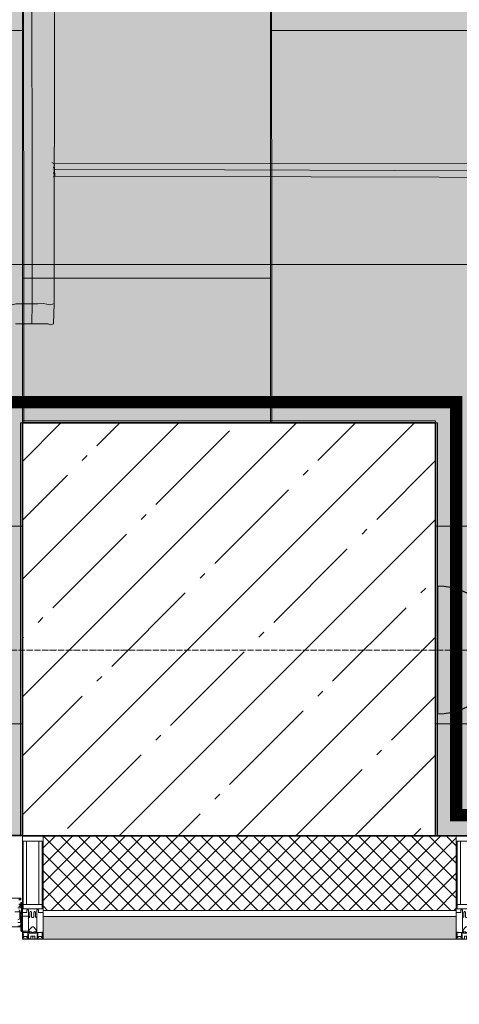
# Model space of a CAD drawing. Header units: millimetres. Extents: x -173851 to 481338, y -267897 to -21875.
# Tile 71 of 126: x -9151 to -8087, y -106247 to -103864. Entities that reach past the tile are written whole.
import ezdxf
from ezdxf import colors
from ezdxf.entities.mleader import LeaderData, LeaderLine
from ezdxf.enums import TextEntityAlignment as Align
from ezdxf.math import Vec2, Vec3

# ---------------------------------------------------------------- set-up
doc = ezdxf.new("R2010")
doc.units = ezdxf.units.MM
for name, pattern in [('( Hidden )', [0.375, 0.25, -0.125]), ('-D1d1-15x02', [19, 15, -2, 0, -2]), ('DASHDOT', [25.4, 12.7, -6.35, 0, -6.35])]:
    doc.linetypes.add(name, pattern=pattern)
doc.layers.get('Defpoints').update_dxf_attribs({"color": 31})
for name, color, linetype, lineweight, true_color in [('dim_razv', 7, 'DASHDOT', 9, 0x0d1b0d), ('EOM vinoski', 7, 'Continuous', 5, 0x241b00), ('pol', 7, 'Continuous', 15, 0x55666d)]:
    doc.layers.add(name, color=color, linetype=linetype, lineweight=lineweight, true_color=true_color)
for name, color, linetype, lineweight in [('EOM', 1, 'Continuous', 5), ('Panel', 7, 'Continuous', 5), ('pot sh', 183, 'Continuous', 15), ('Импосты витража', 7, 'Continuous', 5), ('Несущие колонны', 7, 'Continuous', 5), ('Общие ребра', 7, 'Continuous', 5), ('Оси', 7, 'Continuous', 5), ('Отделка 2 _5_', 7, 'Continuous', 5), ('Панели витража', 7, 'Continuous', 5), ('Перекрытия', 7, 'Continuous', 5), ('Сводный потолок_инженерия', 7, 'Continuous', 18), ('Стены', 7, 'Continuous', 5), ('Термическая_воздушная прослойка _3_', 7, 'Continuous', 5), ('Элементы узлов', 7, 'Continuous', 5)]:
    doc.layers.add(name, color=color, linetype=linetype, lineweight=lineweight)
doc.layers.add('PDF _Геометрия', color=7, linetype='Continuous')
doc.styles.add('fl_iso paper', font='isocpeur.ttf', dxfattribs={"width": 0.8, "oblique": 10})

# ---------------------------------------------------------------- blocks, each defined once
blk = doc.blocks.new('_DOT')
at = {"color": 0, "linetype": 'ByBlock'}
blk.add_line((-0.5, 0), (-1, 0), dxfattribs=at)
at = {"color": 0, "linetype": 'ByBlock', "const_width": 0.5}
blk.add_lwpolyline([(-0.25, 0, 1), (0.25, 0, 1)], format="xyb", close=True, dxfattribs=at)
blk = doc.blocks.new('*U139')
at = {"layer": 'EOM', "color": 0, "lineweight": 25}
blk.add_line((0, 147.1), (0, 103.7), dxfattribs=at)
blk.add_lwpolyline([(103.7, 0), (-103.7, 0)], dxfattribs=at)
blk.add_arc((0, 0), 103.7, 360, 180, dxfattribs=at)
at = {"layer": 'EOM', "color": 0, "style": 'fl_iso paper', "oblique": 10, "width": 0.8}
blk.add_attdef('SOC', text='', height=125, dxfattribs=at).set_placement((0, 192.6), align=Align.MIDDLE_CENTER)
blk = doc.blocks.new('A$C316643f0')
at = {"layer": 'PDF _Геометрия', "color": 0, "lineweight": -2}
for points in [[(83.333, 24.167), (83.833, 24), (84.333, 23.833), (84.833, 23.667), (85.333, 23.5), (85.833, 23.333), (86.333, 23.167), (86.5, 23), (86.333, 23.167), (85.833, 23.333), (85.333, 23.5), (84.833, 23.667), (84.333, 23.833), (83.833, 24), (83.333, 24.167)], [(84, 26), (84.5, 25.833), (85, 25.667), (85.5, 25.5), (86, 25.333), (86.5, 25.167), (86.833, 25), (87.167, 24.833), (87.333, 24.833), (87.5, 24.833), (175.167, 283.667)], [(98.833, 65.167), (85.5, 25.5), (85, 25.667), (84.5, 25.833), (84, 26), (83.667, 26), (83.5, 26.167), (171, 285)], [(138.833, 21.833), (91.833, 37.667), (91.667, 37.833), (91.833, 37.667), (91.5, 36.5), (91.333, 36.5), (91.5, 36.5), (138.5, 20.5)], [(91.833, 37.667), (91.833, 37.5), (91.667, 37.333), (91.667, 37.167), (138.5, 21.167)], [(91.667, 37.333), (91.667, 37.333)], [(91.833, 37.667), (91.833, 37.667)], [(91.833, 37.667), (91.833, 37.667)], [(91.833, 37.667), (91.833, 37.667)], [(91.833, 37.667), (91.833, 37.667)], [(91.833, 37.667), (91.833, 37.667)], [(91.5, 37.167), (91.5, 37.167)], [(91.667, 37.167), (91.667, 37), (91.5, 36.833), (91.5, 36.667), (91.5, 36.5)], [(91.5, 36.5), (91.5, 36.5)], [(91.5, 36.5), (91.5, 36.5)], [(91.5, 36.5), (91.5, 36.5)], [(91.5, 36.5), (91.5, 36.5)], [(91.5, 36.5), (91.5, 36.5)], [(86.833, 23), (86.5, 23), (86.833, 23), (87.5, 24.833), (87.333, 24.833), (87.167, 24.833), (86.833, 25), (86.5, 25.167), (86, 25.333), (85.5, 25.5), (84.833, 23.667)], [(86.833, 23), (86.833, 23)]]:
    blk.add_lwpolyline(points, dxfattribs=at)
blk = doc.blocks.new('Rectangular Mullion - 50Wx250H-V11-50_AS_Plan_L01_Маркировочный - зависимый 4')
at = {"layer": 'Элементы узлов'}
for p, q in [((-25, 65.2), (-25, 250)), ((-25, 250), (0, 250)), ((25, 250), (0, 250)), ((25, 65.2), (25, 250)), ((-23, 237.3), (0, 237.3)), ((-23, 237.3), (-23, 73.6)), ((-14.9, 84), (-14.9, 237.3)), ((23, 237.3), (0, 237.3)), ((14.9, 84), (14.9, 237.3)), ((23, 237.3), (23, 73.6)), ((0, 84), (-23, 84)), ((-0.5, 73.6), (-23, 73.6)), ((0, 84), (23, 84)), ((0.5, 73.6), (23, 73.6)), ((-14, 65.2), (-25, 65.2)), ((-14, 71.3), (-14, 65.2)), ((-10, 71.3), (-14, 71.3)), ((-10, 53), (-10, 71.3)), ((-8.7, 53), (-10, 53)), ((-10, 53), (-10, 17)), ((-8.7, 53), (-7, 54.7)), ((-7, 65.2), (-5.9, 67.3)), ((-7, 65.2), (-7, 54.7)), ((-4.1, 67.3), (-5.9, 67.3)), ((-4.1, 67.3), (-2.9, 65.1)), ((-2.9, 65.1), (-2.9, 54.6)), ((-1.3, 53), (-2.9, 54.6)), ((0, 53), (-1.3, 53)), ((0, 53), (1.3, 53)), ((1.3, 53), (2.9, 54.6)), ((4.1, 67.3), (2.9, 65.1)), ((2.9, 65.1), (2.9, 54.6)), ((4.1, 67.3), (5.9, 67.3)), ((7, 65.2), (5.9, 67.3)), ((7, 65.2), (7, 54.7)), ((8.7, 53), (7, 54.7)), ((8.7, 53), (10, 53)), ((10, 71.3), (14, 71.3)), ((10, 53), (10, 71.3)), ((10, 53), (10, 17)), ((14, 71.3), (14, 65.2)), ((14, 65.2), (25, 65.2)), ((-8.5, 23), (-1.5, 30)), ((-1.5, 30), (0, 30)), ((1.5, 30), (0, 30)), ((8.5, 23), (1.5, 30)), ((-23.8, 14.6), (-25, 14.2)), ((-25, 0), (-25, 14.2)), ((-22.3, 17), (-23.8, 17)), ((-23.8, 17), (-23.8, 14.6)), ((-22.5, 10.6), (-23.8, 14.6)), ((-22.5, 10.6), (-23.7, 9.9)), ((-23.7, 1.3), (-23.7, 9.9)), ((-23.7, 1.3), (-11.8, 1.3)), ((-23.2, 10.2), (-22.5, 8)), ((-22.5, 8), (-22.5, 4.5)), ((-21.3, 4.5), (-22.5, 4.5)), ((-22.3, 17), (-22.3, 16)), ((-22.3, 16), (-21.3, 16)), ((-19, 17.6), (-21.3, 16)), ((-21.3, 4.5), (-21.3, 6.5)), ((-21.3, 6.5), (-14.2, 6.5)), ((-18.4, 16.6), (-19, 17.6)), ((-7.4, 16.6), (-18.4, 16.6)), ((-14.2, 6.5), (-14.2, 4.5)), ((-13.2, 4.5), (-14.2, 4.5)), ((-13.2, 4.5), (-12.2, 7.2)), ((-12.7, 7.6), (-11.3, 11.4)), ((-12.7, 7.6), (-11.8, 6.9)), ((-12.2, 9), (-12.2, 14.8)), ((-12.2, 14.8), (0, 14.8)), ((-11.8, 1.3), (-11.8, 6.9)), ((-10.5, 11.2), (-11.3, 11.4)), ((-10.5, 1.5), (-10.5, 11.2)), ((-4.8, 1.5), (-10.5, 1.5)), ((-10, 17), (-7.5, 17)), ((-8.5, 18.5), (-8.5, 23)), ((-7.5, 18.5), (-8.5, 18.5)), ((-7.5, 17), (-7.5, 18.5)), ((-7.4, 18), (-7.4, 16.6)), ((-2.6, 18), (-7.4, 18)), ((0, 8), (-4.8, 8)), ((-4.8, 1.5), (-4.8, 8)), ((-2.6, 18), (-2.6, 16.8)), ((-2.6, 16.8), (0, 16.8)), ((2.6, 16.8), (0, 16.8)), ((0, 14.8), (0, 16.8)), ((0, 14.8), (0, 16.8)), ((12.2, 14.8), (0, 14.8)), ((0, 0), (0, 8)), ((0, 8), (4.8, 8)), ((0, 0), (0, 8)), ((2.6, 18), (2.6, 16.8)), ((2.6, 18), (7.4, 18)), ((4.8, 1.5), (4.8, 8)), ((4.8, 1.5), (10.5, 1.5)), ((7.4, 18), (7.4, 16.6)), ((7.4, 16.6), (18.4, 16.6)), ((7.5, 18.5), (8.5, 18.5)), ((7.5, 17), (7.5, 18.5)), ((10, 17), (7.5, 17)), ((8.5, 18.5), (8.5, 23)), ((10.5, 11.2), (11.3, 11.4)), ((10.5, 1.5), (10.5, 11.2)), ((12.7, 7.6), (11.3, 11.4)), ((12.7, 7.6), (11.8, 6.9)), ((11.8, 1.3), (11.8, 6.9)), ((23.7, 1.3), (11.8, 1.3)), ((12.2, 9), (12.2, 14.8)), ((13.2, 4.5), (12.2, 7.2)), ((13.2, 4.5), (14.2, 4.5)), ((21.3, 6.5), (14.2, 6.5)), ((14.2, 6.5), (14.2, 4.5)), ((18.4, 16.6), (19, 17.6)), ((19, 17.6), (21.3, 16)), ((22.3, 16), (21.3, 16)), ((21.3, 4.5), (21.3, 6.5)), ((21.3, 4.5), (22.5, 4.5)), ((22.3, 17), (22.3, 16)), ((22.3, 17), (23.8, 17)), ((22.5, 10.6), (23.8, 14.6)), ((22.5, 10.6), (23.7, 9.9)), ((23.2, 10.2), (22.5, 8)), ((22.5, 8), (22.5, 4.5)), ((23.7, 1.3), (23.7, 9.9)), ((23.8, 17), (23.8, 14.6)), ((23.8, 14.6), (25, 14.2)), ((25, 0), (25, 14.2)), ((-25, 0), (0, 0)), ((25, 0), (0, 0))]:
    blk.add_line(p, q, dxfattribs=at)
for centre, start, end in [((-0.5, 73.1), 360, 90), ((0.5, 73.1), 90, 180)]:
    blk.add_arc(centre, 0.5, start, end, dxfattribs=at)
blk = doc.blocks.new('Rectangular Mullion - R_StandardFrame_50Wx250H-4760732-50_AS_Plan_L01_Маркировочный - зависимый 4')
at = {"layer": 'Импосты витража', "lineweight": 9}
for p, q in [((-25, -250), (-25, 0)), ((-25, 0), (25, 0)), ((25, 0), (25, -250)), ((25, -250), (-25, -250))]:
    blk.add_line(p, q, dxfattribs=at)
blk = doc.blocks.new('Rectangular Mullion - R_StandardFrame_50Wx250H-4576218-50_AS_Plan_L01_Маркировочный - зависимый 4')
at = {"layer": 'Импосты витража', "lineweight": 9}
for p, q in [((-25, -250), (-25, 0)), ((-25, 0), (25, 0)), ((25, 0), (25, -250)), ((25, -250), (-25, -250))]:
    blk.add_line(p, q, dxfattribs=at)
blk = doc.blocks.new('A_PAN_DOR_Структурные - EXT_3_Double_Витраж-4935109-50_AS_Plan_L01_Маркировочный - зависимый 4')
at = {"layer": 'Panel'}
for p, q in [((-717, -19.5), (-699.5, -19.5)), ((-699.5, -19.5), (-698, -21)), ((-698, -21), (-698, -56.5)), ((-696.5, -21), (-696.5, -30)), ((-698, -47.4), (-695.5, -47.4)), ((-696.5, -30), (-696.5, -47.4)), ((-696.5, -30), (-652, -30)), ((-694.2, -34.3), (-696.5, -34.3)), ((-695.5, -40.5), (-695.5, -56.5)), ((-695.5, -40.5), (-688.8, -40.5)), ((-694.2, -31.9), (-694.2, -34.3)), ((-688.8, -31.9), (-694.2, -31.9)), ((-693.7, -49.5), (-689, -47)), ((-717, -56.5), (-695.5, -56.5)), ((-698.8, -57.8), (-702, -56.5)), ((-699, -89.5), (-699, -61)), ((-698.8, -57.8), (-697.5, -61)), ((-697.5, -76.5), (-697.5, -61)), ((-695.5, -56.5), (-695.5, -66.7)), ((-681.6, -66.7), (-695.5, -66.7)), ((-693.7, -66.7), (-693.7, -49.5)), ((-693.6, -69.4), (-691.8, -67.5)), ((-693.6, -70.9), (-693.6, -69.4)), ((-691.7, -71.8), (-693.6, -70.9)), ((-696.5, -89.5), (-699, -89.5)), ((-688.6, -76.5), (-697.5, -76.5)), ((-696.5, -85.5), (-696.5, -76.5)), ((-696.5, -85.5), (-696.5, -89.5)), ((-691, -85.5), (-696.5, -85.5)), ((-691, -79.3), (-694, -79.3)), ((-694, -85.5), (-694, -79.3)), ((-696, -95.5), (-691, -95.5)), ((-696, -100), (-696, -95.5)), ((-626, -100), (-696, -100)), ((-694, -95.5), (-694, -98)), ((-694, -98), (-691, -98))]:
    blk.add_line(p, q, dxfattribs=at)
for centre, start, end in [((-699.5, -21), 0, 90), ((-702, -61), 360, 45)]:
    blk.add_arc(centre, 3, start, end, dxfattribs=at)
blk = doc.blocks.new('RST_AR_KMN_R22_SLB_FCD_rvt-1-50_AS_Plan_L01_Маркировочный - зависимый 4')
at = {"layer": 'Стены'}
h = blk.add_hatch(dxfattribs=at)
h.set_pattern_fill('FP_13', color=256, style=0, pattern_type=2)
h.set_pattern_definition([(45, (0, 0), (-21.213203, 21.213203), []), (135, (0, 0), (-21.213203, -21.213203), [])])
h.paths.add_polyline_path([(77458.7, 32698.2), (78458.7, 32698.2), (78458.7, 32878.2), (77458.7, 32878.2), (77458.7, 32806.9)])
at = {"layer": 'Стены', "true_color": 0xeff9fa}
blk.add_hatch(color=7, dxfattribs=at).paths.add_polyline_path([(77458.7, 32628.2), (78458.7, 32628.2), (78458.7, 32683.2), (77458.7, 32683.2), (77458.7, 32647.8)])
at = {"layer": 'Общие ребра'}
for p, q in [((78458.7, 32698.2), (77458.7, 32698.2)), ((78458.7, 32683.2), (77458.7, 32683.2))]:
    blk.add_line(p, q, dxfattribs=at)
at = {"layer": 'Отделка 2 _5_'}
for p, q in [((77458.7, 32683.2), (77458.7, 32628.2)), ((78458.7, 32628.2), (78458.7, 32683.2)), ((77458.7, 32628.2), (78458.7, 32628.2))]:
    blk.add_line(p, q, dxfattribs=at)
at = {"layer": 'Термическая_воздушная прослойка _3_'}
for p, q in [((78458.7, 32878.2), (77458.7, 32878.2)), ((77458.7, 32878.2), (77458.7, 32698.2)), ((78458.7, 32698.2), (78458.7, 32878.2)), ((77458.7, 32698.2), (77458.7, 32683.2)), ((78458.7, 32683.2), (78458.7, 32698.2))]:
    blk.add_line(p, q, dxfattribs=at)
at = {"layer": 'Импосты витража', "lineweight": 5, "rotation": 0.001808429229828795}
for p in [(77433.7, 32628.2), (78483.7, 32628.2)]:
    blk.add_blockref('Rectangular Mullion - 50Wx250H-V11-50_AS_Plan_L01_Маркировочный - зависимый 4', p, dxfattribs=at)
at = {"layer": 'Импосты витража', "lineweight": 5, "extrusion": (0, 0, -1), "rotation": 179.9981915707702}
for name, p in [('Rectangular Mullion - R_StandardFrame_50Wx250H-4576218-50_AS_Plan_L01_Маркировочный - зависимый 4', (-77433.7, 32628.2)), ('Rectangular Mullion - R_StandardFrame_50Wx250H-4760732-50_AS_Plan_L01_Маркировочный - зависимый 4', (-78483.7, 32628.2))]:
    blk.add_blockref(name, p, dxfattribs=at)
at = {"layer": 'Панели витража', "lineweight": 5, "rotation": 180.0018084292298}
blk.add_blockref('A_PAN_DOR_Структурные - EXT_3_Double_Витраж-4935109-50_AS_Plan_L01_Маркировочный - зависимый 4', (76708.7, 32628.1), dxfattribs=at)

msp = doc.modelspace()

# ---------------------------------------------------------------- hatches: boundary and pattern name
at = {"layer": 'pol', "true_color": 0xa6a6a6}
h = msp.add_hatch(color=253, dxfattribs=at)
h.dxf.hatch_style = 1
h.paths.add_polyline_path([(-28194.9, -86219.6), (-28194.9, -78989.6), (-24044.1, -78989.6), (-24044.1, -83819.6), (-24764.1, -83819.6), (-24764.1, -86789.6), (-25324.1, -86789.6), (-25324.1, -86219.6)])
edge = h.paths.add_edge_path(flags=17)
edge.add_line((-21196.4, -78088.3), (-21194.7, -81039.2))
edge.add_arc((-21794.7, -81039.6), 600, -89.9728, 0.0341, ccw=False)
edge.add_line((-21794.4, -81639.6), (-21795, -81639.6))
edge.add_arc((-21794.7, -82239.6), 600, 90.0272, 180.0302)
edge.add_line((-22394.7, -82239.9), (-22392.5, -86439.9))
edge.add_arc((-21792.5, -86439.6), 600, 180.0302, 270)
edge.add_line((-21792.5, -87039.6), (-21191.9, -87039.6))
edge.add_line((-21191.9, -87039.6), (-21191.9, -87639.6))
edge.add_line((-21191.9, -87639.6), (-22392.2, -87639.6))
edge.add_arc((-22392.2, -87039.6), 600, 180.0272, 270, ccw=False)
edge.add_line((-22992.2, -87039.9), (-22995, -81040.2))
edge.add_arc((-22395, -81039.9), 600, 90.0272, 180.0272, ccw=False)
edge.add_line((-22395.3, -80439.9), (-22394.9, -80439.9))
edge.add_arc((-22395.2, -79839.9), 600, 270.0272, 360.041)
edge.add_line((-21795.2, -79839.4), (-21796.4, -78088.7))
edge.add_line((-21796.4, -78088.7), (-21196.4, -78088.3))
edge = h.paths.add_edge_path()
edge.add_line((-22867.5, -76990.4), (-23694.1, -76990.4))
edge.add_line((-23694.1, -76990.4), (-23694.1, -77594.6))
edge.add_line((-23694.1, -77594.6), (-24044.1, -77597.1))
edge.add_line((-24044.1, -77597.1), (-24044.1, -77189.6))
edge.add_line((-24044.1, -77189.6), (-25494.1, -77189.6))
edge.add_line((-25494.1, -77189.6), (-25494.1, -76590.4))
edge.add_line((-25494.1, -76590.4), (-28193.3, -76590.4))
edge.add_line((-28193.3, -76590.4), (-28193.3, -78489.6))
edge.add_line((-28193.3, -78489.6), (-26544.1, -78489.6))
edge.add_line((-26544.1, -78489.6), (-26544.1, -78789.6))
edge.add_line((-26544.1, -78789.6), (-23694.1, -78789.6))
edge.add_line((-23694.1, -78789.6), (-23694.1, -88739.6))
edge.add_line((-23694.1, -88739.6), (-21194.1, -88739.6))
edge.add_line((-21194.1, -88739.6), (-21194.1, -82839.6))
edge.add_line((-21194.1, -82839.6), (-19994.1, -82839.6))
edge.add_line((-19994.1, -82839.6), (-19994.1, -82339.3))
edge.add_line((-19994.1, -82339.3), (-19124.1, -82339.3))
edge.add_line((-19124.1, -82339.3), (-19124.5, -76989.6))
edge.add_line((-19124.5, -76989.6), (-19950.5, -76989.6))
edge.add_arc((-21409.1, -76639.6), 1500, 193.5248, 346.5066, ccw=False)
h.paths.add_polyline_path([(-20994.1, -85539.6), (-13744.1, -85539.6), (-13744.1, -87839.6), (-13844.1, -87839.6), (-15094.1, -87839.6), (-20994.1, -87839.6)])
h.paths.add_polyline_path([(-16689.1, -94339.6), (-13849.1, -94339.6), (-13849.1, -92289.6), (-16689.1, -92289.6)], flags=17)
edge = h.paths.add_edge_path(flags=17)
edge.add_line((-11143.6, -92489.6), (-11144.1, -92489.6))
edge.add_arc((-11144.1, -91889.6), 600, 180.0308, 270, ccw=False)
edge.add_line((-11744.1, -91889.9), (-11747, -86488.8))
edge.add_arc((-12347, -86489.2), 600, 0.0308, 90.0272)
edge.add_line((-12347.2, -85889.2), (-13544.4, -85889.7))
edge.add_line((-13544.4, -85889.7), (-13544.1, -86489.8))
edge.add_line((-13544.1, -86489.8), (-12947.1, -86489.6))
edge.add_arc((-12946.8, -87089.6), 600, 0.0282, 90.0272, ccw=False)
edge.add_line((-12346.8, -87089.3), (-12343.9, -93089.9))
edge.add_arc((-11743.9, -93089.6), 600, 180.0282, 270)
edge.add_line((-11743.9, -93689.6), (-11143.6, -93689.6))
edge.add_line((-11143.6, -93689.6), (-11143.6, -92489.6))
h.paths.add_polyline_path([(-9564.1, -93089.6), (-9564.1, -96089.6), (-11144.1, -96089.6), (-11144.1, -96739.6), (-12744.1, -96739.6), (-12744.1, -95339.6), (-13094.1, -95339.6), (-13094.1, -93889.6), (-13544.1, -93889.6), (-13544.1, -92089.6), (-16694.1, -92089.6), (-16694.1, -90539.6), (-13194.1, -90539.6), (-13194.1, -89459.6), (-13544.1, -89459.6), (-13544.1, -84414.6), (-13144.1, -84414.6), (-13144.1, -82839.6), (-13244.1, -82839.6), (-13244.1, -81089.6), (-13544.1, -81089.6), (-13544.1, -80639.6), (-11544.1, -80639.6), (-11544.1, -82739.6), (-11443.8, -82739.6), (-11443.8, -84414.6), (-11144.1, -84414.6), (-11144.1, -87509.6), (-11514.1, -87509.6), (-11514.1, -90539.6), (-11144.1, -90539.6), (-11144.1, -93089.6)])
edge = h.paths.add_edge_path()
edge.add_line((-11146.6, -93089.6), (-10789.1, -93089.6))
edge.add_line((-10789.1, -93089.6), (-10789.1, -92609.6))
edge.add_line((-10789.1, -92609.6), (-7945.5, -92609.6))
edge.add_line((-7945.5, -92609.6), (-7345.5, -92609.6))
edge.add_line((-7345.5, -92609.6), (-7343, -100889.8))
edge.add_arc((-7943, -100889.5), 600, 270.0253, 359.976, ccw=False)
edge.add_arc((-7942.4, -102089.5), 600, 90.0272, 180.0285)
edge.add_line((-8542.4, -102089.8), (-8540.8, -104839.6))
edge.add_line((-8540.8, -104839.6), (-9140.8, -104839.6))
edge.add_line((-9140.8, -104839.6), (-9142.7, -100889.8))
edge.add_arc((-8542.7, -100889.5), 600, 90.0272, 180.0283, ccw=False)
edge.add_line((-8543, -100289.5), (-8543, -100289.5))
edge.add_arc((-8543.3, -99689.5), 600, 270.0272, 360.0237)
edge.add_line((-7943.3, -99689.3), (-7945.2, -94289.3))
edge.add_arc((-8545.2, -94289.6), 600, 0.0237, 90)
edge.add_line((-8545.2, -93689.6), (-11146.6, -93689.6))
edge.add_line((-11146.6, -93689.6), (-11146.6, -93089.6))
edge = h.paths.add_edge_path(flags=17)
edge.add_line((-10944.2, -102689.6), (-10342.1, -102689.6))
edge.add_arc((-10342.1, -102089.6), 600, 270, 360.0274)
edge.add_line((-9742.1, -102089.3), (-9743.2, -99689.8))
edge.add_arc((-9143.2, -99689.6), 600, 90.0272, 180.0274, ccw=False)
edge.add_arc((-9143.5, -98489.6), 600, 270, 358.255)
edge.add_line((-8543.8, -98507.8), (-8544.6, -96689.3))
edge.add_arc((-9144.6, -96689.6), 600, 0.0271, 90)
edge.add_line((-9144.6, -96089.6), (-9944.1, -96089.6))
edge.add_line((-9944.1, -96089.6), (-9944.1, -97289.6))
edge.add_line((-9944.1, -97289.6), (-10944.1, -97289.6))
edge.add_line((-10944.1, -97289.6), (-10944.2, -102689.6))
edge = h.paths.add_edge_path()
edge.add_line((-10144.1, -96089.6), (-10144.1, -97289.6))
edge.add_line((-10144.1, -97289.6), (-10944.1, -97289.6))
edge.add_line((-10944.1, -97289.6), (-10944.1, -105838.8))
edge.add_line((-10944.1, -105838.8), (-9144.1, -105838.8))
edge.add_line((-9144.1, -105838.8), (-9144.1, -104839.6))
edge.add_line((-9144.1, -104839.6), (-8144.1, -104839.6))
edge.add_line((-8144.1, -104839.6), (-8144.1, -105839.6))
edge.add_line((-8144.1, -105839.6), (-6645.8, -105838.8))
edge.add_line((-6645.8, -105838.8), (-6635, -105820.1))
edge.add_line((-6635, -105820.1), (-6615.1, -105831.6))
edge.add_line((-6615.1, -105831.6), (-6611.5, -105825.2))
edge.add_arc((-5869.2, -104539.6), 1484.5, -59.0308, 240, ccw=False)
edge.add_line((-5105.3, -105812.5), (-5094.2, -105839.7))
edge.add_line((-5094.2, -105839.7), (-3444.1, -105839.6))
edge.add_line((-3444.1, -105839.6), (-3444.1, -104839.6))
edge.add_line((-3444.1, -104839.6), (-2644.1, -104839.6))
edge.add_line((-2644.1, -104839.6), (-2644.1, -100989.6))
edge.add_line((-2644.1, -100989.6), (-3444.2, -100989.6))
edge.add_line((-3444.2, -100989.6), (-3444.2, -99989.6))
edge.add_line((-3444.2, -99989.6), (-2644.1, -99989.6))
edge.add_line((-2644.1, -99989.6), (-2644.1, -97789.6))
edge.add_line((-2644.1, -97789.6), (-5594.1, -97789.6))
edge.add_line((-5594.1, -97789.6), (-5594.1, -98089.6))
edge.add_line((-5594.1, -98089.6), (-6494.1, -98089.6))
edge.add_line((-6494.1, -98089.6), (-6494.1, -97089.6))
edge.add_line((-6494.1, -97089.6), (-5794.1, -97089.6))
edge.add_line((-5794.1, -97089.6), (-5794.1, -92589.6))
edge.add_line((-5794.1, -92589.6), (-10794.2, -92589.6))
edge.add_line((-10794.2, -92589.6), (-10794.2, -93089.6))
edge.add_line((-10794.2, -93089.6), (-9564.1, -93089.6))
edge.add_line((-9564.1, -93089.6), (-9564.1, -96089.6))
edge.add_line((-9564.1, -96089.6), (-10144.1, -96089.6))
edge.add_line((-10144.1, -96089.6), (-10144.1, -96089.6))
at = {"layer": 'pol', "true_color": 0xf3f1e7}
h = msp.add_hatch(color=7, dxfattribs=at)
h.dxf.hatch_style = 1
edge = h.paths.add_edge_path()
edge.add_line((-11143.6, -92489.6), (-11144.1, -92489.6))
edge.add_arc((-11144.1, -91889.6), 600, 180.0308, 270, ccw=False)
edge.add_line((-11744.1, -91889.9), (-11747, -86488.8))
edge.add_arc((-12347, -86489.2), 600, 0.0308, 90.0272)
edge.add_line((-12347.2, -85889.2), (-13544.4, -85889.7))
edge.add_line((-13544.4, -85889.7), (-13544.1, -86489.8))
edge.add_line((-13544.1, -86489.8), (-12947.1, -86489.6))
edge.add_arc((-12946.8, -87089.6), 600, 0.0282, 90.0272, ccw=False)
edge.add_line((-12346.8, -87089.3), (-12343.9, -93089.9))
edge.add_arc((-11743.9, -93089.6), 600, 180.0282, 270)
edge.add_line((-11743.9, -93689.6), (-11143.6, -93689.6))
edge.add_line((-11143.6, -93689.6), (-11143.6, -92489.6))
edge = h.paths.add_edge_path()
edge.add_line((-11146.6, -93089.6), (-10789.1, -93089.6))
edge.add_line((-10789.1, -93089.6), (-10789.1, -92609.6))
edge.add_line((-10789.1, -92609.6), (-7945.5, -92609.6))
edge.add_line((-7945.5, -92609.6), (-7345.5, -92609.6))
edge.add_line((-7345.5, -92609.6), (-7343, -100889.8))
edge.add_arc((-7943, -100889.5), 600, 270.0253, 359.976, ccw=False)
edge.add_arc((-7942.4, -102089.5), 600, 90.0272, 180.0285)
edge.add_line((-8542.4, -102089.8), (-8540.8, -104839.6))
edge.add_line((-8540.8, -104839.6), (-9140.8, -104839.6))
edge.add_line((-9140.8, -104839.6), (-9142.7, -100889.8))
edge.add_arc((-8542.7, -100889.5), 600, 90.0272, 180.0283, ccw=False)
edge.add_line((-8543, -100289.5), (-8543, -100289.5))
edge.add_arc((-8543.3, -99689.5), 600, 270.0272, 360.0237)
edge.add_line((-7943.3, -99689.3), (-7945.2, -94289.3))
edge.add_arc((-8545.2, -94289.6), 600, 0.0237, 90)
edge.add_line((-8545.2, -93689.6), (-11146.6, -93689.6))
edge.add_line((-11146.6, -93689.6), (-11146.6, -93089.6))
edge = h.paths.add_edge_path(flags=17)
edge.add_line((-10944.2, -102689.6), (-10342.1, -102689.6))
edge.add_arc((-10342.1, -102089.6), 600, 270, 360.0274)
edge.add_line((-9742.1, -102089.3), (-9743.2, -99689.8))
edge.add_arc((-9143.2, -99689.6), 600, 90.0272, 180.0274, ccw=False)
edge.add_arc((-9143.5, -98489.6), 600, 270, 358.255)
edge.add_line((-8543.8, -98507.8), (-8544.6, -96689.3))
edge.add_arc((-9144.6, -96689.6), 600, 0.0271, 90)
edge.add_line((-9144.6, -96089.6), (-9944.1, -96089.6))
edge.add_line((-9944.1, -96089.6), (-9944.1, -97289.6))
edge.add_line((-9944.1, -97289.6), (-10944.1, -97289.6))
edge.add_line((-10944.1, -97289.6), (-10944.2, -102689.6))
edge = h.paths.add_edge_path()
edge.add_line((-21196.4, -78088.3), (-21194.7, -81039.2))
edge.add_arc((-21794.7, -81039.6), 600, -89.9728, 0.0341, ccw=False)
edge.add_line((-21794.4, -81639.6), (-21795, -81639.6))
edge.add_arc((-21794.7, -82239.6), 600, 90.0272, 180.0302)
edge.add_line((-22394.7, -82239.9), (-22392.5, -86439.9))
edge.add_arc((-21792.5, -86439.6), 600, 180.0302, 270)
edge.add_line((-21792.5, -87039.6), (-21191.9, -87039.6))
edge.add_line((-21191.9, -87039.6), (-21191.9, -87639.6))
edge.add_line((-21191.9, -87639.6), (-22392.2, -87639.6))
edge.add_arc((-22392.2, -87039.6), 600, 180.0272, 270, ccw=False)
edge.add_line((-22992.2, -87039.9), (-22995, -81040.2))
edge.add_arc((-22395, -81039.9), 600, 90.0272, 180.0272, ccw=False)
edge.add_line((-22395.3, -80439.9), (-22394.9, -80439.9))
edge.add_arc((-22395.2, -79839.9), 600, 270.0272, 360.041)
edge.add_line((-21795.2, -79839.4), (-21796.4, -78088.7))
edge.add_line((-21796.4, -78088.7), (-21196.4, -78088.3))
at = {"layer": 'pol'}
h = msp.add_hatch(dxfattribs=at)
h.set_pattern_fill('AR-B816', color=256, scale=2.9528, angle=90)
h.set_pattern_definition([(90, (-10944.1, -97290), (-600.01, 4e-14), []), (180, (-10944.1, -97290), (-600.01, -600.01), [600.01, -600.01])])
edge = h.paths.add_edge_path()
edge.add_line((-10144.1, -96089.6), (-10144.1, -97289.6))
edge.add_line((-10144.1, -97289.6), (-10944.1, -97289.6))
edge.add_line((-10944.1, -97289.6), (-10944.1, -105838.8))
edge.add_line((-10944.1, -105838.8), (-9144.1, -105838.8))
edge.add_line((-9144.1, -105838.8), (-9144.1, -104839.6))
edge.add_line((-9144.1, -104839.6), (-8144.1, -104839.6))
edge.add_line((-8144.1, -104839.6), (-8144.1, -105839.6))
edge.add_line((-8144.1, -105839.6), (-6645.8, -105838.8))
edge.add_line((-6645.8, -105838.8), (-6635, -105820.1))
edge.add_line((-6635, -105820.1), (-6615.1, -105831.6))
edge.add_line((-6615.1, -105831.6), (-6611.5, -105825.2))
edge.add_arc((-5869.2, -104539.6), 1484.5, -59.0308, 240, ccw=False)
edge.add_line((-5105.3, -105812.5), (-5094.2, -105839.7))
edge.add_line((-5094.2, -105839.7), (-3444.1, -105839.6))
edge.add_line((-3444.1, -105839.6), (-3444.1, -104839.6))
edge.add_line((-3444.1, -104839.6), (-2644.1, -104839.6))
edge.add_line((-2644.1, -104839.6), (-2644.1, -100989.6))
edge.add_line((-2644.1, -100989.6), (-3444.2, -100989.6))
edge.add_line((-3444.2, -100989.6), (-3444.2, -99989.6))
edge.add_line((-3444.2, -99989.6), (-2644.1, -99989.6))
edge.add_line((-2644.1, -99989.6), (-2644.1, -97789.6))
edge.add_line((-2644.1, -97789.6), (-5594.1, -97789.6))
edge.add_line((-5594.1, -97789.6), (-5594.1, -98089.6))
edge.add_line((-5594.1, -98089.6), (-6494.1, -98089.6))
edge.add_line((-6494.1, -98089.6), (-6494.1, -97089.6))
edge.add_line((-6494.1, -97089.6), (-5794.1, -97089.6))
edge.add_line((-5794.1, -97089.6), (-5794.1, -92589.6))
edge.add_line((-5794.1, -92589.6), (-10794.2, -92589.6))
edge.add_line((-10794.2, -92589.6), (-10794.2, -93089.6))
edge.add_line((-10794.2, -93089.6), (-9564.1, -93089.6))
edge.add_line((-9564.1, -93089.6), (-9564.1, -96089.6))
edge.add_line((-9564.1, -96089.6), (-10144.1, -96089.6))
edge.add_line((-10144.1, -96089.6), (-10144.1, -96089.6))
at = {"layer": 'pot sh', "true_color": 0x817863}
h = msp.add_hatch(dxfattribs=at)
h.set_pattern_fill('ANSI31', color=8, scale=350, angle=315)
h.paths.add_polyline_path([(-11144.1, -96089.6), (-11144.1, -92589.6), (-5794.1, -92589.6), (-5794.1, -97089.6), (-6494.1, -97089.6), (-6494, -105839.6), (-6645.8, -105838.8), (-8144.1, -105839.6), (-8144.1, -104839.6), (-9144.1, -104839.6), (-9144.1, -105838.8), (-10944.1, -105838.8), (-10944.1, -97289.6), (-10144.1, -97289.6), (-10144.1, -96089.6)])
at = {"layer": 'Несущие колонны'}
h = msp.add_hatch(dxfattribs=at)
h.set_pattern_fill('FP_7', color=256, style=0, pattern_type=2)
h.set_pattern_definition([(45, (-86552.85, -138717.98), (-142.5612, 142.5612), []), (45, (-86410.29, -138717.98), (-142.5612, 142.5612), [252.016, -50.403, 16.764, -33.639])])
h.paths.add_polyline_path([(-9144.1, -105839.6), (-8144.1, -105838.8), (-8144.1, -104839.6), (-9144.1, -104839.6), (-9144.1, -105838.8)])

# ---------------------------------------------------------------- linework, layer by layer
at = {"layer": 'Defpoints', "linetype": 'ByBlock'}
for points in [[(-6645.8, -105838.8), (-8144.1, -105839.6), (-8144.1, -104839.6), (-9144.1, -104839.6), (-9144.1, -105838.8), (-10944.1, -105838.8), (-10944.1, -97289.6), (-10144.1, -97289.6), (-10144.1, -96089.6)], [(-10144.1, -96089.6), (-10144.1, -97289.6), (-10944.1, -97289.6), (-10944.1, -105838.8), (-9144.1, -105838.8), (-9144.1, -104839.6), (-8144.1, -104839.6), (-8144.1, -105839.6), (-6645.8, -105838.8)]]:
    msp.add_lwpolyline(points, dxfattribs=at)
at = {"layer": 'dim_razv', "color": 172, "linetype": '( Hidden )', "ltscale": 10, "true_color": 0x0000d6, "const_width": 30}
msp.add_lwpolyline([(-3524.1, -105789.7), (-8094.1, -105789.6), (-8094.1, -104789.6), (-9194.1, -104789.6), (-9194.1, -105788.8), (-10894.1, -105788.8), (-10894.1, -97369.6)], dxfattribs=at)
at = {"layer": 'pol'}
msp.add_lwpolyline([(-11146.6, -93089.6), (-10789.1, -93089.6), (-10789.1, -92609.6), (-7945.5, -92609.6), (-7345.5, -92609.6), (-7343, -100889.8, -0.413962), (-7942.7, -101489.5, 0.414221), (-8542.4, -102089.8), (-8540.8, -104839.6), (-9140.8, -104839.6), (-9142.7, -100889.8, -0.41422), (-8543, -100289.5), (-8543, -100289.5, 0.414196), (-7943.3, -99689.3), (-7945.2, -94289.3, 0.414092), (-8545.2, -93689.6), (-11146.6, -93689.6)], format="xyb", close=True, dxfattribs=at)
at = {"layer": 'Несущие колонны'}
for p, q in [((-8144.1, -104839.6), (-9144.1, -104839.6)), ((-9144.1, -104839.6), (-9144.1, -105838.8)), ((-8144.1, -105838.8), (-8144.1, -104839.6))]:
    msp.add_line(p, q, dxfattribs=at)
at = {"layer": 'Несущие колонны', "lineweight": 25}
for p, q in [((-9144.1, -105838.8), (-9144.1, -105839.6)), ((-8144.1, -105839.6), (-8144.1, -105838.8)), ((-9144.1, -105839.6), (-8144.1, -105839.6))]:
    msp.add_line(p, q, dxfattribs=at)
at = {"layer": 'Общие ребра'}
for p, q in [((-9144.1, -105838.8), (-9144.1, -104839.6)), ((-9144.1, -104839.6), (-8144.1, -104839.6)), ((-8144.1, -104839.6), (-8144.1, -105838.8))]:
    msp.add_line(p, q, dxfattribs=at)
at = {"layer": 'Оси', "linetype": '-D1d1-15x02'}
msp.add_line((278, -105389.6), (-34415.7, -105389.6), dxfattribs=at)
at = {"layer": 'Отделка 2 _5_'}
for p, q in [((-8144.1, -104834.6), (-9144.1, -104834.6)), ((-9144.1, -104834.6), (-9144.1, -104839.6)), ((-8144.1, -104839.6), (-8144.1, -104834.6)), ((-9144.1, -104839.6), (-9149.1, -104839.6)), ((-9149.1, -104839.6), (-9149.1, -105838.8)), ((-8139.1, -104839.6), (-8144.1, -104839.6)), ((-8139.1, -105838.8), (-8139.1, -104839.6)), ((-9149.1, -105838.8), (-9144.1, -105838.8)), ((-8144.1, -105838.8), (-8139.1, -105838.8))]:
    msp.add_line(p, q, dxfattribs=at)
at = {"layer": 'Перекрытия'}
for p, q in [((-8144.1, -104839.6), (-9144.1, -104839.6)), ((-9144.1, -104839.6), (-9144.1, -105839.6)), ((-9144.1, -105839.6), (-9144.1, -104839.6)), ((-9144.1, -104839.6), (-8144.1, -104839.6)), ((-8144.1, -105839.6), (-8144.1, -104839.6)), ((-8144.1, -104839.6), (-8144.1, -105839.6)), ((-11988.8, -105839.6), (-6646.3, -105839.6)), ((-6646.3, -105839.6), (-11988.8, -105839.6)), ((-9144.1, -105839.6), (-10944.1, -105839.6)), ((-10944.1, -105839.6), (-9144.1, -105839.6)), ((-7394.1, -105839.6), (-9894.1, -105839.6)), ((-9894.1, -105839.6), (-7394.1, -105839.6)), ((-6646.3, -105839.6), (-8144.1, -105839.6)), ((-8144.1, -105839.6), (-6646.3, -105839.6))]:
    msp.add_line(p, q, dxfattribs=at)
at = {"layer": 'Стены'}
for p, q in [((-225, -105838.8), (-10944.1, -105838.8)), ((-10944.1, -105839.6), (-225, -105839.6))]:
    msp.add_line(p, q, dxfattribs=at)

# ---------------------------------------------------------------- block references
at = {"layer": 'EOM'}
ref = msp.add_blockref('*U139', (-8139.1, -105389.6), dxfattribs=dict(at, xscale=-1.5, yscale=1.5, zscale=1.5, rotation=270.0000275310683))
ref.add_attrib('SOC', '1х2х0,3', dxfattribs={"color": 0, "height": 187.5, "rotation": 270, "style": 'fl_iso paper', "oblique": 10, "width": 0.8}).set_placement((-7850.3, -105389.6), align=Align.MIDDLE_CENTER)

# ---------------------------------------------------------------- leaders
at = {"layer": 'EOM vinoski', "linetype": 'ByBlock', "lineweight": 0}
ml = msp.add_multileader_mtext('Standard', dxfattribs=at)
ml.set_content('Эл. вывод для подключения портала', color=256, style='fl_iso paper')
ml.set_leader_properties(lineweight=5)
ml.set_arrow_properties(name='DOT')
ml.build(insert=Vec2(0, 0))
ml.multileader.update_dxf_attribs({"has_dogleg": 0, "text_left_attachment_type": 6, "text_right_attachment_type": 6, "dogleg_length": 0.5, "arrow_head_size": 40, "scale": 40})
ctx = ml.context
ctx.base_point, ctx.scale, ctx.char_height, ctx.arrow_head_size, ctx.landing_gap_size, ctx.plane_origin = Vec3(-10442.6, -107617.5), 40, 160, 40, 80, Vec3(-17468.7, -106718.1)
ctx.left_attachment, ctx.right_attachment = 6, 6
notes = []
notes.append((ctx, [(0, (1, 1, 0), (-7277.2, -107617.5), (-1, 0), 20, [(2, [(-6637.1, -105960.2)], 0, [])])]))
ctx.mtext.insert, ctx.mtext.width, ctx.mtext.defined_height, ctx.mtext.line_spacing_factor, ctx.mtext.flow_direction = Vec3(-10362.6, -107409.5), 3076.562, 629.7, 0.9, 5
ctx.mtext.has_bg_fill, ctx.mtext.bg_color, ctx.mtext.bg_scale_factor, ctx.mtext.bg_transparency, ctx.mtext.use_window_bg_color = 1, -1027028792, 1.5, 0, 1
for ctx, leaders in notes:
    for number, flags, end, landing, length, lines in leaders:
        leader = LeaderData()
        leader.index, (leader.has_last_leader_line, leader.has_dogleg_vector, leader.attachment_direction) = number, flags
        leader.last_leader_point, leader.dogleg_vector, leader.dogleg_length = Vec3(end), Vec3(landing), length
        for number, points, colour, breaks in lines:
            line = LeaderLine()
            line.index, line.vertices, line.color, line.breaks = number, Vec3.list(points), colors.encode_raw_color(colour), breaks
            leader.lines.append(line)
        ctx.leaders.append(leader)

# ---------------------------------------------------------------- next in the draw order: block references
at = {"lineweight": 5}
msp.add_blockref('RST_AR_KMN_R22_SLB_FCD_rvt-1-50_AS_Plan_L01_Маркировочный - зависимый 4', (-86552.8, -138718), dxfattribs=at)
at = {"layer": 'Сводный потолок_инженерия', "color": 6, "linetype": 'ByBlock', "true_color": 0xff33ff, "xscale": 25, "yscale": 25, "zscale": 25, "rotation": 18.64494109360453}
msp.add_blockref('A$C316643f0', (-10941.7, -105838.7), dxfattribs=at)

# ---------------------------------------------------------------- next in the draw order: leaders
at = {"layer": 'EOM vinoski', "linetype": 'ByBlock', "lineweight": 0}
ml = msp.add_multileader_mtext('Standard', dxfattribs=at)
ml.set_content('Эл. вывод для подключения тепловой завесы ', color=256, style='fl_iso paper')
ml.set_leader_properties(lineweight=5)
ml.set_arrow_properties(name='DOT')
ml.build(insert=Vec2(0, 0))
ml.multileader.update_dxf_attribs({"has_dogleg": 0, "text_left_attachment_type": 6, "text_right_attachment_type": 6, "dogleg_length": 0.5, "arrow_head_size": 40, "scale": 40})
ctx = ml.context
ctx.base_point, ctx.scale, ctx.char_height, ctx.arrow_head_size, ctx.landing_gap_size, ctx.plane_origin = Vec3(-13500.4, -107617.5), 40, 160, 40, 80, Vec3(-21281.7, -106718.1)
ctx.left_attachment, ctx.right_attachment = 6, 6
notes = []
notes.append((ctx, [(0, (1, 1, 0), (-11090.1, -107617.5), (-1, 0), 20, [(2, [(-10450, -105960.2)], 0, [])])]))
ctx.mtext.insert, ctx.mtext.width, ctx.mtext.defined_height, ctx.mtext.line_spacing_factor, ctx.mtext.flow_direction = Vec3(-13420.4, -107425.5), 3076.562, 629.7, 0.9, 5
ctx.mtext.has_bg_fill, ctx.mtext.bg_color, ctx.mtext.bg_scale_factor, ctx.mtext.bg_transparency, ctx.mtext.use_window_bg_color = 1, -1027028792, 1.5, 0, 1
for ctx, leaders in notes:
    for number, flags, end, landing, length, lines in leaders:
        leader = LeaderData()
        leader.index, (leader.has_last_leader_line, leader.has_dogleg_vector, leader.attachment_direction) = number, flags
        leader.last_leader_point, leader.dogleg_vector, leader.dogleg_length = Vec3(end), Vec3(landing), length
        for number, points, colour, breaks in lines:
            line = LeaderLine()
            line.index, line.vertices, line.color, line.breaks = number, Vec3.list(points), colors.encode_raw_color(colour), breaks
            leader.lines.append(line)
        ctx.leaders.append(leader)

doc.saveas('drawing.dxf')
